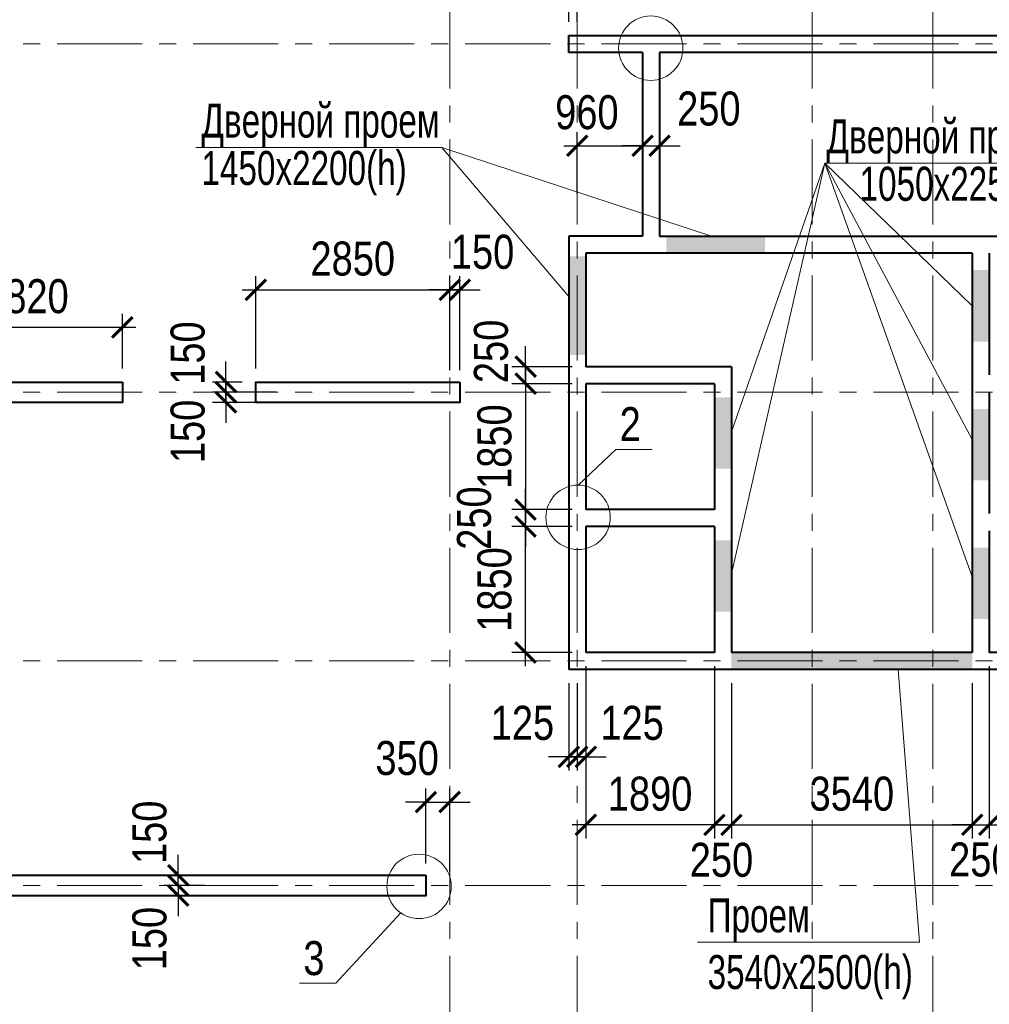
# Model space of a CAD drawing. Header units: inches. Extents: x -7218622 to -7066149, y 5758361 to 6202306.
# Tile 7 of 40: x -7151355 to -7137105, y 5795992 to 5810464. Entities that reach past the tile are written whole.
import ezdxf

# ---------------------------------------------------------------- set-up
doc = ezdxf.new("R2010")
doc.units = ezdxf.units.IN
doc.header["$LTSCALE"] = 1000
doc.header["$MEASUREMENT"] = 0
doc.linetypes.add('CENTER', pattern=[2, 1.25, -0.25, 0.25, -0.25])
for name, color, linetype, lineweight in [('СК-040-С(тены)', 12, 'Continuous', 40), ('СК-043-С-ПИЛОНЫ', 5, 'Continuous', 40), ('СК-100-О(си)', 7, 'CENTER', 15), ('СК-110-О-РАЗМЕРЫ', 7, 'Continuous', 15), ('СК-400-Т(екст)', 7, 'Continuous', 20), ('СК-600-Ш(триховка', 7, 'Continuous', 15)]:
    doc.layers.add(name, color=color, linetype=linetype, lineweight=lineweight)
doc.styles.add('RUSS', font='arial.ttf', dxfattribs={"width": 0.8})
doc.dimstyles.new('100-200', dxfattribs={"dimscale": 0, "dimtxt": 500, "dimasz": 300, "dimexe": 200, "dimexo": 200, "dimgap": 200, "dimtad": 1, "dimdec": 0, "dimzin": 0, "dimdsep": 46, "dimtxsty": 'RUSS', "dimblk": 'ARCHTICK', "dimcen": 0.096, "dimdle": 200, "dimclrd": 7, "dimclre": 7, "dimclrt": 256, "dimadec": 0, "dimazin": 0, "dimtfac": 1, "dimtdec": 0, "dimtmove": 2, "dimatfit": 3, "dimldrblk": 'OBLIQUE', "dimfxl": 1, "dimtolj": 1, "dimtzin": 0, "dimarcsym": 0})

# ---------------------------------------------------------------- blocks, each defined once
blk = doc.blocks.new('_ArchTick')
at = {"color": 0, "linetype": 'ByBlock', "const_width": 0.15}
blk.add_lwpolyline([(-0.5, -0.5), (0.5, 0.5)], dxfattribs=at)
blk = doc.blocks.new('*D363')
at = {"layer": 'Defpoints', "color": 0, "transparency": 16777216}
for p in [(-7148440, 5797739), (-7149025, 5797589), (-7148440, 5797589)]:
    blk.add_point(p, dxfattribs=at)
at = {"layer": 'СК-400-Т(екст)', "color": 7, "lineweight": -2, "transparency": 16777216}
for p, q in [((-7149025, 5797739), (-7149025, 5798039)), ((-7148640, 5797739), (-7149225, 5797739)), ((-7149025, 5797739), (-7149025, 5797589)), ((-7148640, 5797589), (-7149225, 5797589)), ((-7149025, 5797589), (-7149025, 5797289))]:
    blk.add_line(p, q, dxfattribs=at)
at = {"layer": 'СК-400-Т(екст)', "color": 7, "lineweight": -2, "transparency": 16777216, "xscale": 300, "yscale": 300, "zscale": 300}
for p, rotation in [((-7149025, 5797739), 270), ((-7149025, 5797589), 90)]:
    blk.add_blockref('_ArchTick', p, dxfattribs=dict(at, rotation=rotation))
at = {"layer": 'СК-400-Т(екст)', "transparency": 16777216, "insert": (-7149445, 5796958), "char_height": 500, "attachment_point": 5, "rotation": 90, "style": 'RUSS'}
blk.add_mtext('\\A1;150', dxfattribs=at)
blk = doc.blocks.new('_Oblique')
at = {"color": 0, "linetype": 'ByBlock', "lineweight": -2}
blk.add_line((-0.5, -0.5), (0.5, 0.5), dxfattribs=at)
blk = doc.blocks.new('*D387')
at = {"layer": 'Defpoints', "color": 0, "transparency": 16777216}
for p in [(-7145035, 5806494), (-7147885, 5805138), (-7145035, 5805113)]:
    blk.add_point(p, dxfattribs=at)
at = {"layer": 'СК-110-О-РАЗМЕРЫ', "color": 7, "lineweight": -2, "transparency": 16777216}
for p, q in [((-7147885, 5805338), (-7147885, 5806694)), ((-7145035, 5805313), (-7145035, 5806694)), ((-7148085, 5806494), (-7144835, 5806494))]:
    blk.add_line(p, q, dxfattribs=at)
at = {"layer": 'СК-110-О-РАЗМЕРЫ', "color": 7, "lineweight": -2, "transparency": 16777216, "xscale": 300, "yscale": 300, "zscale": 300, "rotation": 180}
blk.add_blockref('_ArchTick', (-7147885, 5806494), dxfattribs=at)
at = {"layer": 'СК-110-О-РАЗМЕРЫ', "color": 7, "lineweight": -2, "transparency": 16777216, "xscale": 300, "yscale": 300, "zscale": 300}
blk.add_blockref('_ArchTick', (-7145035, 5806494), dxfattribs=at)
at = {"layer": 'СК-110-О-РАЗМЕРЫ', "transparency": 16777216, "insert": (-7146460, 5806950), "char_height": 500, "attachment_point": 5, "style": 'RUSS'}
blk.add_mtext('\\A1;2850', dxfattribs=at)
blk = doc.blocks.new('*D388')
at = {"layer": 'Defpoints', "color": 0, "transparency": 16777216}
for p in [(-7145035, 5806494), (-7145035, 5805113), (-7144885, 5805113)]:
    blk.add_point(p, dxfattribs=at)
at = {"layer": 'СК-110-О-РАЗМЕРЫ', "color": 7, "lineweight": -2, "transparency": 16777216}
for p, q in [((-7145035, 5805313), (-7145035, 5806694)), ((-7144885, 5805313), (-7144885, 5806694)), ((-7145035, 5806494), (-7145335, 5806494)), ((-7144885, 5806494), (-7145035, 5806494)), ((-7144885, 5806494), (-7144585, 5806494))]:
    blk.add_line(p, q, dxfattribs=at)
at = {"layer": 'СК-110-О-РАЗМЕРЫ', "color": 7, "lineweight": -2, "transparency": 16777216, "xscale": 300, "yscale": 300, "zscale": 300}
blk.add_blockref('_ArchTick', (-7145035, 5806494), dxfattribs=at)
at = {"layer": 'СК-110-О-РАЗМЕРЫ', "color": 7, "lineweight": -2, "transparency": 16777216, "xscale": 300, "yscale": 300, "zscale": 300, "rotation": 180}
blk.add_blockref('_ArchTick', (-7144885, 5806494), dxfattribs=at)
at = {"layer": 'СК-110-О-РАЗМЕРЫ', "transparency": 16777216, "insert": (-7144552, 5807049), "char_height": 500, "attachment_point": 5, "style": 'RUSS'}
blk.add_mtext('\\A1;150', dxfattribs=at)
blk = doc.blocks.new('*D389')
at = {"layer": 'Defpoints', "color": 0, "transparency": 16777216}
for p in [(-7145035, 5798965), (-7145386, 5797864), (-7145035, 5797739)]:
    blk.add_point(p, dxfattribs=at)
at = {"layer": 'СК-110-О-РАЗМЕРЫ', "color": 7, "lineweight": -2, "transparency": 16777216}
for p, q in [((-7145386, 5798064), (-7145386, 5799165)), ((-7145035, 5797939), (-7145035, 5799165)), ((-7145386, 5798965), (-7145686, 5798965)), ((-7145386, 5798965), (-7145035, 5798965)), ((-7145035, 5798965), (-7144735, 5798965))]:
    blk.add_line(p, q, dxfattribs=at)
at = {"layer": 'СК-110-О-РАЗМЕРЫ', "color": 7, "lineweight": -2, "transparency": 16777216, "xscale": 300, "yscale": 300, "zscale": 300}
blk.add_blockref('_ArchTick', (-7145386, 5798965), dxfattribs=at)
at = {"layer": 'СК-110-О-РАЗМЕРЫ', "color": 7, "lineweight": -2, "transparency": 16777216, "xscale": 300, "yscale": 300, "zscale": 300, "rotation": 180}
blk.add_blockref('_ArchTick', (-7145035, 5798965), dxfattribs=at)
at = {"layer": 'СК-110-О-РАЗМЕРЫ', "transparency": 16777216, "insert": (-7145661, 5799609), "char_height": 500, "attachment_point": 5, "style": 'RUSS'}
blk.add_mtext('\\A1;350', dxfattribs=at)
blk = doc.blocks.new('*D390')
at = {"layer": 'Defpoints', "color": 0, "transparency": 16777216}
for p in [(-7149025, 5797889), (-7148440, 5797889), (-7148440, 5797739)]:
    blk.add_point(p, dxfattribs=at)
at = {"layer": 'СК-400-Т(екст)', "color": 7, "lineweight": -2, "transparency": 16777216}
for p, q in [((-7149025, 5797889), (-7149025, 5798189)), ((-7148640, 5797889), (-7149225, 5797889)), ((-7149025, 5797739), (-7149025, 5797889)), ((-7148640, 5797739), (-7149225, 5797739)), ((-7149025, 5797739), (-7149025, 5797439))]:
    blk.add_line(p, q, dxfattribs=at)
at = {"layer": 'СК-400-Т(екст)', "color": 7, "lineweight": -2, "transparency": 16777216, "xscale": 300, "yscale": 300, "zscale": 300}
for p, rotation in [((-7149025, 5797889), 270), ((-7149025, 5797739), 90)]:
    blk.add_blockref('_ArchTick', p, dxfattribs=dict(at, rotation=rotation))
at = {"layer": 'СК-400-Т(екст)', "transparency": 16777216, "insert": (-7149445, 5798520), "char_height": 500, "attachment_point": 5, "rotation": 90, "style": 'RUSS'}
blk.add_mtext('\\A1;150', dxfattribs=at)
blk = doc.blocks.new('*D395')
at = {"layer": 'Defpoints', "color": 0, "transparency": 16777216}
for p in [(-7137355, 5800697), (-7137105, 5800067), (-7137105, 5798630)]:
    blk.add_point(p, dxfattribs=at)
at = {"layer": 'СК-110-О-РАЗМЕРЫ', "color": 7, "lineweight": -2, "transparency": 16777216}
for p, q in [((-7137355, 5800497), (-7137355, 5798430)), ((-7137105, 5799867), (-7137105, 5798430)), ((-7137355, 5798630), (-7137655, 5798630)), ((-7137355, 5798630), (-7137105, 5798630)), ((-7137105, 5798630), (-7136805, 5798630))]:
    blk.add_line(p, q, dxfattribs=at)
at = {"layer": 'СК-110-О-РАЗМЕРЫ', "color": 7, "lineweight": -2, "transparency": 16777216, "xscale": 300, "yscale": 300, "zscale": 300}
blk.add_blockref('_ArchTick', (-7137355, 5798630), dxfattribs=at)
at = {"layer": 'СК-110-О-РАЗМЕРЫ', "color": 7, "lineweight": -2, "transparency": 16777216, "xscale": 300, "yscale": 300, "zscale": 300, "rotation": 180}
blk.add_blockref('_ArchTick', (-7137105, 5798630), dxfattribs=at)
at = {"layer": 'СК-110-О-РАЗМЕРЫ', "transparency": 16777216, "insert": (-7137229, 5798118), "char_height": 500, "attachment_point": 5, "style": 'RUSS'}
blk.add_mtext('\\A1;250', dxfattribs=at)
blk = doc.blocks.new('*D408')
at = {"layer": 'Defpoints', "color": 0, "transparency": 16777216}
for p in [(-7147885, 5805138), (-7148323, 5804988), (-7147885, 5804988)]:
    blk.add_point(p, dxfattribs=at)
at = {"layer": 'СК-110-О-РАЗМЕРЫ', "color": 7, "lineweight": -2, "transparency": 16777216}
for p, q in [((-7148323, 5805138), (-7148323, 5805438)), ((-7148085, 5805138), (-7148523, 5805138)), ((-7148323, 5805138), (-7148323, 5804988)), ((-7148085, 5804988), (-7148523, 5804988)), ((-7148323, 5804988), (-7148323, 5804688))]:
    blk.add_line(p, q, dxfattribs=at)
at = {"layer": 'СК-110-О-РАЗМЕРЫ', "color": 7, "lineweight": -2, "transparency": 16777216, "xscale": 300, "yscale": 300, "zscale": 300}
for p, rotation in [((-7148323, 5805138), 270), ((-7148323, 5804988), 90)]:
    blk.add_blockref('_ArchTick', p, dxfattribs=dict(at, rotation=rotation))
at = {"layer": 'СК-110-О-РАЗМЕРЫ', "transparency": 16777216, "insert": (-7148884, 5805564), "char_height": 500, "attachment_point": 5, "rotation": 90, "style": 'RUSS'}
blk.add_mtext('\\A1;150', dxfattribs=at)
blk = doc.blocks.new('*D409')
at = {"layer": 'Defpoints', "color": 0, "transparency": 16777216}
for p in [(-7148323, 5804989), (-7147385, 5804989), (-7147385, 5804839)]:
    blk.add_point(p, dxfattribs=at)
at = {"layer": 'СК-110-О-РАЗМЕРЫ', "color": 7, "lineweight": -2, "transparency": 16777216}
for p, q in [((-7148323, 5804989), (-7148323, 5805289)), ((-7147585, 5804989), (-7148523, 5804989)), ((-7148323, 5804839), (-7148323, 5804989)), ((-7147585, 5804839), (-7148523, 5804839)), ((-7148323, 5804839), (-7148323, 5804539))]:
    blk.add_line(p, q, dxfattribs=at)
at = {"layer": 'СК-110-О-РАЗМЕРЫ', "color": 7, "lineweight": -2, "transparency": 16777216, "xscale": 300, "yscale": 300, "zscale": 300}
for p, rotation in [((-7148323, 5804989), 270), ((-7148323, 5804839), 90)]:
    blk.add_blockref('_ArchTick', p, dxfattribs=dict(at, rotation=rotation))
at = {"layer": 'СК-110-О-РАЗМЕРЫ', "transparency": 16777216, "insert": (-7148884, 5804413), "char_height": 500, "attachment_point": 5, "rotation": 90, "style": 'RUSS'}
blk.add_mtext('\\A1;150', dxfattribs=at)
blk = doc.blocks.new('*D410')
at = {"layer": 'Defpoints', "color": 0, "transparency": 16777216}
for p in [(-7152666, 5805942), (-7149846, 5805139), (-7152666, 5804989)]:
    blk.add_point(p, dxfattribs=at)
at = {"layer": 'СК-110-О-РАЗМЕРЫ', "color": 7, "lineweight": -2, "transparency": 16777216}
for p, q in [((-7152666, 5805189), (-7152666, 5806142)), ((-7149846, 5805339), (-7149846, 5806142)), ((-7149646, 5805942), (-7152866, 5805942))]:
    blk.add_line(p, q, dxfattribs=at)
at = {"layer": 'СК-110-О-РАЗМЕРЫ', "color": 7, "lineweight": -2, "transparency": 16777216, "xscale": 300, "yscale": 300, "zscale": 300, "rotation": 180}
blk.add_blockref('_ArchTick', (-7152666, 5805942), dxfattribs=at)
at = {"layer": 'СК-110-О-РАЗМЕРЫ', "color": 7, "lineweight": -2, "transparency": 16777216, "xscale": 300, "yscale": 300, "zscale": 300}
blk.add_blockref('_ArchTick', (-7149846, 5805942), dxfattribs=at)
at = {"layer": 'СК-110-О-РАЗМЕРЫ', "transparency": 16777216, "insert": (-7151256, 5806397), "char_height": 500, "attachment_point": 5, "style": 'RUSS'}
blk.add_mtext('\\A1;2820', dxfattribs=at)
blk = doc.blocks.new('*D323')
at = {"layer": 'Defpoints', "color": 0, "transparency": 16777216}
for p in [(-7143285, 5800914), (-7143160, 5800914), (-7143160, 5799630)]:
    blk.add_point(p, dxfattribs=at)
at = {"layer": 'СК-110-О-РАЗМЕРЫ', "color": 7, "lineweight": -2, "transparency": 16777216}
for p, q in [((-7143285, 5800714), (-7143285, 5799430)), ((-7143160, 5800714), (-7143160, 5799430)), ((-7143285, 5799630), (-7143585, 5799630)), ((-7143285, 5799630), (-7143160, 5799630)), ((-7143160, 5799630), (-7142860, 5799630))]:
    blk.add_line(p, q, dxfattribs=at)
at = {"layer": 'СК-110-О-РАЗМЕРЫ', "color": 7, "lineweight": -2, "transparency": 16777216, "xscale": 300, "yscale": 300, "zscale": 300}
blk.add_blockref('_ArchTick', (-7143285, 5799630), dxfattribs=at)
at = {"layer": 'СК-110-О-РАЗМЕРЫ', "color": 7, "lineweight": -2, "transparency": 16777216, "xscale": 300, "yscale": 300, "zscale": 300, "rotation": 180}
blk.add_blockref('_ArchTick', (-7143160, 5799630), dxfattribs=at)
at = {"layer": 'СК-110-О-РАЗМЕРЫ', "transparency": 16777216, "insert": (-7143966, 5800126), "char_height": 500, "attachment_point": 5, "style": 'RUSS'}
blk.add_mtext('\\A1;125', dxfattribs=at)
blk = doc.blocks.new('*D324')
at = {"layer": 'Defpoints', "color": 0, "transparency": 16777216}
for p in [(-7143160, 5800914), (-7143035, 5800914), (-7143160, 5799630)]:
    blk.add_point(p, dxfattribs=at)
at = {"layer": 'СК-110-О-РАЗМЕРЫ', "color": 7, "lineweight": -2, "transparency": 16777216}
for p, q in [((-7143160, 5800714), (-7143160, 5799430)), ((-7143035, 5800714), (-7143035, 5799430)), ((-7143160, 5799630), (-7143460, 5799630)), ((-7143035, 5799630), (-7143160, 5799630)), ((-7143035, 5799630), (-7142735, 5799630))]:
    blk.add_line(p, q, dxfattribs=at)
at = {"layer": 'СК-110-О-РАЗМЕРЫ', "color": 7, "lineweight": -2, "transparency": 16777216, "xscale": 300, "yscale": 300, "zscale": 300}
blk.add_blockref('_ArchTick', (-7143160, 5799630), dxfattribs=at)
at = {"layer": 'СК-110-О-РАЗМЕРЫ', "color": 7, "lineweight": -2, "transparency": 16777216, "xscale": 300, "yscale": 300, "zscale": 300, "rotation": 180}
blk.add_blockref('_ArchTick', (-7143035, 5799630), dxfattribs=at)
at = {"layer": 'СК-110-О-РАЗМЕРЫ', "transparency": 16777216, "insert": (-7142354, 5800126), "char_height": 500, "attachment_point": 5, "style": 'RUSS'}
blk.add_mtext('\\A1;125', dxfattribs=at)
blk = doc.blocks.new('*D332')
at = {"layer": 'Defpoints', "color": 0, "transparency": 16777216}
for p in [(-7143035, 5801164), (-7141145, 5801164), (-7143035, 5798630)]:
    blk.add_point(p, dxfattribs=at)
at = {"layer": 'СК-110-О-РАЗМЕРЫ', "color": 7, "lineweight": -2, "transparency": 16777216}
for p, q in [((-7143035, 5800964), (-7143035, 5798430)), ((-7141145, 5800964), (-7141145, 5798430)), ((-7140945, 5798630), (-7143235, 5798630))]:
    blk.add_line(p, q, dxfattribs=at)
at = {"layer": 'СК-110-О-РАЗМЕРЫ', "color": 7, "lineweight": -2, "transparency": 16777216, "xscale": 300, "yscale": 300, "zscale": 300, "rotation": 180}
blk.add_blockref('_ArchTick', (-7143035, 5798630), dxfattribs=at)
at = {"layer": 'СК-110-О-РАЗМЕРЫ', "color": 7, "lineweight": -2, "transparency": 16777216, "xscale": 300, "yscale": 300, "zscale": 300}
blk.add_blockref('_ArchTick', (-7141145, 5798630), dxfattribs=at)
at = {"layer": 'СК-110-О-РАЗМЕРЫ', "transparency": 16777216, "insert": (-7142090, 5799085), "char_height": 500, "attachment_point": 5, "style": 'RUSS'}
blk.add_mtext('\\A1;1890', dxfattribs=at)
blk = doc.blocks.new('*D333')
at = {"layer": 'Defpoints', "color": 0, "transparency": 16777216}
for p in [(-7141145, 5801164), (-7140895, 5800911), (-7140895, 5798630)]:
    blk.add_point(p, dxfattribs=at)
at = {"layer": 'СК-110-О-РАЗМЕРЫ', "color": 7, "lineweight": -2, "transparency": 16777216}
for p, q in [((-7141145, 5800964), (-7141145, 5798430)), ((-7140895, 5800711), (-7140895, 5798430)), ((-7141145, 5798630), (-7141445, 5798630)), ((-7141145, 5798630), (-7140895, 5798630)), ((-7140895, 5798630), (-7140595, 5798630))]:
    blk.add_line(p, q, dxfattribs=at)
at = {"layer": 'СК-110-О-РАЗМЕРЫ', "color": 7, "lineweight": -2, "transparency": 16777216, "xscale": 300, "yscale": 300, "zscale": 300}
blk.add_blockref('_ArchTick', (-7141145, 5798630), dxfattribs=at)
at = {"layer": 'СК-110-О-РАЗМЕРЫ', "color": 7, "lineweight": -2, "transparency": 16777216, "xscale": 300, "yscale": 300, "zscale": 300, "rotation": 180}
blk.add_blockref('_ArchTick', (-7140895, 5798630), dxfattribs=at)
at = {"layer": 'СК-110-О-РАЗМЕРЫ', "transparency": 16777216, "insert": (-7141041, 5798113), "char_height": 500, "attachment_point": 5, "style": 'RUSS'}
blk.add_mtext('\\A1;250', dxfattribs=at)
blk = doc.blocks.new('*D334')
at = {"layer": 'Defpoints', "color": 0, "transparency": 16777216}
for p in [(-7143920, 5803014), (-7143035, 5803014), (-7143035, 5801164)]:
    blk.add_point(p, dxfattribs=at)
at = {"layer": 'СК-110-О-РАЗМЕРЫ', "color": 7, "lineweight": -2, "transparency": 16777216}
for p, q in [((-7143920, 5800964), (-7143920, 5803214)), ((-7143235, 5803014), (-7144120, 5803014)), ((-7143235, 5801164), (-7144120, 5801164))]:
    blk.add_line(p, q, dxfattribs=at)
at = {"layer": 'СК-110-О-РАЗМЕРЫ', "color": 7, "lineweight": -2, "transparency": 16777216, "xscale": 300, "yscale": 300, "zscale": 300}
for p, rotation in [((-7143920, 5803014), 90), ((-7143920, 5801164), 270)]:
    blk.add_blockref('_ArchTick', p, dxfattribs=dict(at, rotation=rotation))
at = {"layer": 'СК-110-О-РАЗМЕРЫ', "transparency": 16777216, "insert": (-7144375, 5802089), "char_height": 500, "attachment_point": 5, "rotation": 90, "style": 'RUSS'}
blk.add_mtext('\\A1;1850', dxfattribs=at)
blk = doc.blocks.new('*D335')
at = {"layer": 'Defpoints', "color": 0, "transparency": 16777216}
for p in [(-7143920, 5803264), (-7143035, 5803264), (-7143035, 5803014)]:
    blk.add_point(p, dxfattribs=at)
at = {"layer": 'СК-110-О-РАЗМЕРЫ', "color": 7, "lineweight": -2, "transparency": 16777216}
for p, q in [((-7143920, 5803264), (-7143920, 5803564)), ((-7143235, 5803264), (-7144120, 5803264)), ((-7143920, 5803014), (-7143920, 5803264)), ((-7143235, 5803014), (-7144120, 5803014)), ((-7143920, 5803014), (-7143920, 5802714))]:
    blk.add_line(p, q, dxfattribs=at)
at = {"layer": 'СК-110-О-РАЗМЕРЫ', "color": 7, "lineweight": -2, "transparency": 16777216, "xscale": 300, "yscale": 300, "zscale": 300}
for p, rotation in [((-7143920, 5803264), 270), ((-7143920, 5803014), 90)]:
    blk.add_blockref('_ArchTick', p, dxfattribs=dict(at, rotation=rotation))
at = {"layer": 'СК-110-О-РАЗМЕРЫ', "transparency": 16777216, "insert": (-7144675, 5803139), "char_height": 500, "attachment_point": 5, "rotation": 90, "style": 'RUSS'}
blk.add_mtext('\\A1;250', dxfattribs=at)
blk = doc.blocks.new('*D336')
at = {"layer": 'Defpoints', "color": 0, "transparency": 16777216}
for p in [(-7143035, 5805114), (-7143920, 5803264), (-7143035, 5803264)]:
    blk.add_point(p, dxfattribs=at)
at = {"layer": 'СК-110-О-РАЗМЕРЫ', "color": 7, "lineweight": -2, "transparency": 16777216}
for p, q in [((-7143920, 5805314), (-7143920, 5803064)), ((-7143235, 5805114), (-7144120, 5805114)), ((-7143235, 5803264), (-7144120, 5803264))]:
    blk.add_line(p, q, dxfattribs=at)
at = {"layer": 'СК-110-О-РАЗМЕРЫ', "color": 7, "lineweight": -2, "transparency": 16777216, "xscale": 300, "yscale": 300, "zscale": 300}
for p, rotation in [((-7143920, 5805114), 90), ((-7143920, 5803264), 270)]:
    blk.add_blockref('_ArchTick', p, dxfattribs=dict(at, rotation=rotation))
at = {"layer": 'СК-110-О-РАЗМЕРЫ', "transparency": 16777216, "insert": (-7144375, 5804189), "char_height": 500, "attachment_point": 5, "rotation": 90, "style": 'RUSS'}
blk.add_mtext('\\A1;1850', dxfattribs=at)
blk = doc.blocks.new('*D344')
at = {"layer": 'Defpoints', "color": 0, "transparency": 16777216}
for p in [(-7137105, 5801164), (-7135125, 5801164), (-7135125, 5798630)]:
    blk.add_point(p, dxfattribs=at)
at = {"layer": 'СК-110-О-РАЗМЕРЫ', "color": 7, "lineweight": -2, "transparency": 16777216}
for p, q in [((-7137105, 5800964), (-7137105, 5798430)), ((-7135125, 5800964), (-7135125, 5798430)), ((-7137305, 5798630), (-7134925, 5798630))]:
    blk.add_line(p, q, dxfattribs=at)
at = {"layer": 'СК-110-О-РАЗМЕРЫ', "color": 7, "lineweight": -2, "transparency": 16777216, "xscale": 300, "yscale": 300, "zscale": 300, "rotation": 180}
blk.add_blockref('_ArchTick', (-7137105, 5798630), dxfattribs=at)
at = {"layer": 'СК-110-О-РАЗМЕРЫ', "color": 7, "lineweight": -2, "transparency": 16777216, "xscale": 300, "yscale": 300, "zscale": 300}
blk.add_blockref('_ArchTick', (-7135125, 5798630), dxfattribs=at)
at = {"layer": 'СК-110-О-РАЗМЕРЫ', "transparency": 16777216, "insert": (-7136115, 5799085), "char_height": 500, "attachment_point": 5, "style": 'RUSS'}
blk.add_mtext('\\A1;1980', dxfattribs=at)
blk = doc.blocks.new('*D360')
at = {"layer": 'Defpoints', "color": 0, "transparency": 16777216}
for p in [(-7143920, 5805364), (-7143035, 5805364), (-7143035, 5805114)]:
    blk.add_point(p, dxfattribs=at)
at = {"layer": 'СК-110-О-РАЗМЕРЫ', "color": 7, "lineweight": -2, "transparency": 16777216}
for p, q in [((-7143920, 5805364), (-7143920, 5805664)), ((-7143235, 5805364), (-7144120, 5805364)), ((-7143920, 5805114), (-7143920, 5805364)), ((-7143235, 5805114), (-7144120, 5805114)), ((-7143920, 5805114), (-7143920, 5804814))]:
    blk.add_line(p, q, dxfattribs=at)
at = {"layer": 'СК-110-О-РАЗМЕРЫ', "color": 7, "lineweight": -2, "transparency": 16777216, "xscale": 300, "yscale": 300, "zscale": 300}
for p, rotation in [((-7143920, 5805364), 270), ((-7143920, 5805114), 90)]:
    blk.add_blockref('_ArchTick', p, dxfattribs=dict(at, rotation=rotation))
at = {"layer": 'СК-110-О-РАЗМЕРЫ', "transparency": 16777216, "insert": (-7144426, 5805589), "char_height": 500, "attachment_point": 5, "rotation": 90, "style": 'RUSS'}
blk.add_mtext('\\A1;250', dxfattribs=at)
blk = doc.blocks.new('*D361')
at = {"layer": 'Defpoints', "color": 0, "transparency": 16777216}
for p in [(-7141950, 5808611), (-7142200, 5807707), (-7141950, 5807707)]:
    blk.add_point(p, dxfattribs=at)
at = {"layer": 'СК-110-О-РАЗМЕРЫ', "color": 7, "lineweight": -2, "transparency": 16777216}
for p, q in [((-7142200, 5807907), (-7142200, 5808811)), ((-7141950, 5807907), (-7141950, 5808811)), ((-7142200, 5808611), (-7142500, 5808611)), ((-7142200, 5808611), (-7141950, 5808611)), ((-7141950, 5808611), (-7141650, 5808611))]:
    blk.add_line(p, q, dxfattribs=at)
at = {"layer": 'СК-110-О-РАЗМЕРЫ', "color": 7, "lineweight": -2, "transparency": 16777216, "xscale": 300, "yscale": 300, "zscale": 300}
blk.add_blockref('_ArchTick', (-7142200, 5808611), dxfattribs=at)
at = {"layer": 'СК-110-О-РАЗМЕРЫ', "color": 7, "lineweight": -2, "transparency": 16777216, "xscale": 300, "yscale": 300, "zscale": 300, "rotation": 180}
blk.add_blockref('_ArchTick', (-7141950, 5808611), dxfattribs=at)
at = {"layer": 'СК-110-О-РАЗМЕРЫ', "transparency": 16777216, "insert": (-7141226, 5809155), "char_height": 500, "attachment_point": 5, "style": 'RUSS'}
blk.add_mtext('\\A1;250', dxfattribs=at)
blk = doc.blocks.new('*D362')
at = {"layer": 'Defpoints', "color": 0, "transparency": 16777216}
for p in [(-7142200, 5808611), (-7143160, 5807707), (-7142200, 5807707)]:
    blk.add_point(p, dxfattribs=at)
at = {"layer": 'СК-110-О-РАЗМЕРЫ', "color": 7, "lineweight": -2, "transparency": 16777216}
for p, q in [((-7143160, 5807907), (-7143160, 5808811)), ((-7142200, 5807907), (-7142200, 5808811)), ((-7143360, 5808611), (-7142000, 5808611))]:
    blk.add_line(p, q, dxfattribs=at)
at = {"layer": 'СК-110-О-РАЗМЕРЫ', "color": 7, "lineweight": -2, "transparency": 16777216, "xscale": 300, "yscale": 300, "zscale": 300, "rotation": 180}
blk.add_blockref('_ArchTick', (-7143160, 5808611), dxfattribs=at)
at = {"layer": 'СК-110-О-РАЗМЕРЫ', "color": 7, "lineweight": -2, "transparency": 16777216, "xscale": 300, "yscale": 300, "zscale": 300}
blk.add_blockref('_ArchTick', (-7142200, 5808611), dxfattribs=at)
at = {"layer": 'СК-110-О-РАЗМЕРЫ', "transparency": 16777216, "insert": (-7143019, 5809101), "char_height": 500, "attachment_point": 5, "style": 'RUSS'}
blk.add_mtext('\\A1;960', dxfattribs=at)
blk = doc.blocks.new('*D451')
at = {"layer": 'Defpoints', "color": 0, "transparency": 16777216}
for p in [(-7143160, 5810877), (-7143285, 5810234), (-7143160, 5810234)]:
    blk.add_point(p, dxfattribs=at)
at = {"layer": 'СК-110-О-РАЗМЕРЫ', "color": 7, "lineweight": -2, "transparency": 16777216}
for p, q in [((-7143285, 5810434), (-7143285, 5811077)), ((-7143160, 5810434), (-7143160, 5811077)), ((-7143285, 5810877), (-7143585, 5810877)), ((-7143285, 5810877), (-7143160, 5810877)), ((-7143160, 5810877), (-7142860, 5810877))]:
    blk.add_line(p, q, dxfattribs=at)
at = {"layer": 'СК-110-О-РАЗМЕРЫ', "color": 7, "lineweight": -2, "transparency": 16777216, "xscale": 300, "yscale": 300, "zscale": 300}
blk.add_blockref('_ArchTick', (-7143285, 5810877), dxfattribs=at)
at = {"layer": 'СК-110-О-РАЗМЕРЫ', "color": 7, "lineweight": -2, "transparency": 16777216, "xscale": 300, "yscale": 300, "zscale": 300, "rotation": 180}
blk.add_blockref('_ArchTick', (-7143160, 5810877), dxfattribs=at)
at = {"layer": 'СК-110-О-РАЗМЕРЫ', "transparency": 16777216, "insert": (-7143727, 5811431), "char_height": 500, "attachment_point": 5, "style": 'RUSS'}
blk.add_mtext('\\A1;125', dxfattribs=at)
blk = doc.blocks.new('*D505')
at = {"layer": 'Defpoints', "color": 0, "transparency": 16777216}
for p in [(-7140895, 5800914), (-7137355, 5800911), (-7137355, 5798630)]:
    blk.add_point(p, dxfattribs=at)
at = {"layer": 'СК-110-О-РАЗМЕРЫ', "color": 7, "lineweight": -2, "transparency": 16777216}
for p, q in [((-7140895, 5800714), (-7140895, 5798430)), ((-7137355, 5800711), (-7137355, 5798430)), ((-7141095, 5798630), (-7137155, 5798630))]:
    blk.add_line(p, q, dxfattribs=at)
at = {"layer": 'СК-110-О-РАЗМЕРЫ', "color": 7, "lineweight": -2, "transparency": 16777216, "xscale": 300, "yscale": 300, "zscale": 300, "rotation": 180}
blk.add_blockref('_ArchTick', (-7140895, 5798630), dxfattribs=at)
at = {"layer": 'СК-110-О-РАЗМЕРЫ', "color": 7, "lineweight": -2, "transparency": 16777216, "xscale": 300, "yscale": 300, "zscale": 300}
blk.add_blockref('_ArchTick', (-7137355, 5798630), dxfattribs=at)
at = {"layer": 'СК-110-О-РАЗМЕРЫ', "transparency": 16777216, "insert": (-7139125, 5799085), "char_height": 500, "attachment_point": 5, "style": 'RUSS'}
blk.add_mtext('\\A1;3540', dxfattribs=at)
blk = doc.blocks.new('A$Cf0ff08b7')
at = {"layer": 'СК-110-О-РАЗМЕРЫ'}
for p, q in [((10073, 20290), (9517, 19764)), ((10606, 20290), (10073, 20290)), ((5957, 12442), (6912, 13477)), ((5957, 12442), (5424, 12442))]:
    blk.add_line(p, q, dxfattribs=at)
for centre in [(10586, 26187), (9517, 19291), (7180, 13867)]:
    blk.add_circle(centre, 473, dxfattribs=at)
at = {"layer": 'СК-400-Т(екст)', "style": 'RUSS', "width": 0.8}
for s, p in [('2', (10128, 20411)), ('3', (5479, 12563))]:
    blk.add_text(s, height=500, dxfattribs=at).set_placement(p)

msp = doc.modelspace()

# ---------------------------------------------------------------- linework, layer by layer
at = {"layer": 'СК-040-С(тены)'}
for p, q in [((-7143285.4, 5809983.7), (-7143285.4, 5810233.7)), ((-7143285.4, 5810233.7), (-7132887, 5810233.7)), ((-7142200.3, 5809983.7), (-7143285.4, 5809983.7)), ((-7142200.3, 5809983.7), (-7142200.3, 5807283.7)), ((-7135735.7, 5809983.7), (-7141950.3, 5809983.7)), ((-7141950.3, 5809983.7), (-7141950.3, 5807283.7)), ((-7142200.3, 5807283.7), (-7143285.4, 5807283.7)), ((-7143285.4, 5807283.7), (-7143285.4, 5806983.7)), ((-7141950.3, 5807283.7), (-7135735.7, 5807283.7)), ((-7143285.4, 5807033.7), (-7143285.4, 5800913.8)), ((-7137355.4, 5807033.7), (-7143035.4, 5807033.7)), ((-7143035.4, 5807033.7), (-7143035.4, 5805363.7)), ((-7137355.4, 5807033.7), (-7137355.4, 5801163.8)), ((-7137105.4, 5807033.7), (-7137105.4, 5805243.8)), ((-7140895.4, 5805363.7), (-7143035.4, 5805363.7)), ((-7140895.4, 5805363.7), (-7140895.4, 5801163.8)), ((-7143035.4, 5805113.7), (-7143035.4, 5803263.7)), ((-7141145.4, 5805113.7), (-7143035.4, 5805113.7)), ((-7141145.4, 5805113.7), (-7141145.4, 5803263.7)), ((-7137105.4, 5804993.8), (-7137105.4, 5803203.8)), ((-7141145.4, 5803263.7), (-7143035.4, 5803263.7)), ((-7143035.4, 5803013.7), (-7143035.4, 5801163.8)), ((-7141145.4, 5803013.7), (-7143035.4, 5803013.7)), ((-7141145.4, 5803013.7), (-7141145.4, 5801163.8)), ((-7137105.4, 5802953.8), (-7137105.4, 5801163.8)), ((-7141145.4, 5801163.8), (-7143035.4, 5801163.8)), ((-7137355.4, 5801163.8), (-7140895.4, 5801163.8)), ((-7134305.7, 5801163.8), (-7137105.4, 5801163.8)), ((-7134055.7, 5800913.8), (-7143285.4, 5800913.8))]:
    msp.add_line(p, q, dxfattribs=at)
msp.add_lwpolyline([(-7145385.7, 5797888.7), (-7145385.7, 5797588.7), (-7152855.4, 5797588.7), (-7152855.4, 5797888.7)], close=True, dxfattribs=at)
at = {"layer": 'СК-043-С-ПИЛОНЫ'}
for points in [[(-7149845.6, 5805138.6), (-7149845.6, 5804838.6), (-7152845.6, 5804838.6), (-7152845.6, 5805138.6)], [(-7144885, 5805138.5), (-7144885, 5804838.5), (-7147885, 5804838.5), (-7147885, 5805138.5)]]:
    msp.add_lwpolyline(points, close=True, dxfattribs=at)
at = {"layer": 'СК-100-О(си)', "linetype": 'CENTER'}
for p, q in [((-7145035.4, 5830702.9), (-7145035.4, 5779196.8)), ((-7143160.4, 5830702.9), (-7143160.4, 5779196.8)), ((-7139710.3, 5830702.9), (-7139710.3, 5779196.8)), ((-7137935.3, 5830702.9), (-7137935.3, 5779196.8)), ((-7156805.8, 5810108.7), (-7129480.8, 5810108.7)), ((-7156805.8, 5804988.6), (-7129480.8, 5804988.6)), ((-7156805.8, 5801038.8), (-7129480.8, 5801038.8)), ((-7156805.8, 5797738.9), (-7129480.8, 5797738.9))]:
    msp.add_line(p, q, dxfattribs=at)
at = {"layer": 'СК-110-О-РАЗМЕРЫ'}
for p, q in [((-7145148.7, 5808585.5), (-7141185.2, 5807283.7)), ((-7139521.9, 5808353.2), (-7140895.4, 5804406.5)), ((-7139521.9, 5808353.2), (-7140895.3, 5802319)), ((-7139521.9, 5808353.2), (-7137355.4, 5804293.4)), ((-7139521.9, 5808353.2), (-7137355.4, 5802275.3)), ((-7139521.9, 5808353.2), (-7135978.1, 5808353.2))]:
    msp.add_line(p, q, dxfattribs=at)
for points in [[(-7139521.9, 5808353.2), (-7137355.4, 5806258.8)], [(-7141393, 5796904.5), (-7138130.5, 5796904.5), (-7138441.9, 5800911.2)]]:
    msp.add_lwpolyline(points, dxfattribs=at)
at = {"layer": 'СК-400-Т(екст)', "color": 7}
msp.add_lwpolyline([(-7148767.1, 5808585.5), (-7145148.7, 5808585.5), (-7143285.4, 5806395.1)], dxfattribs=at)
at = {"layer": 'СК-600-Ш(триховка', "color": 7}
for points in [[(-7140400.3, 5807033.7), (-7140400.3, 5807283.7), (-7141850.3, 5807033.7), (-7141850.3, 5807283.7)], [(-7143285.4, 5805533.7), (-7143035.4, 5805533.7), (-7143285.4, 5806983.7), (-7143035.4, 5806983.7)], [(-7137355.4, 5805733.8), (-7137105.3, 5805733.8), (-7137355.4, 5806783.8), (-7137105.4, 5806783.8)], [(-7141145.4, 5803863.7), (-7140895.3, 5803863.7), (-7141145.4, 5804913.7), (-7140895.4, 5804913.7)], [(-7137355.4, 5803693.8), (-7137105.3, 5803693.8), (-7137355.4, 5804743.9), (-7137105.4, 5804743.8)], [(-7141145.4, 5801763.8), (-7140895.3, 5801763.8), (-7141145.4, 5802813.8), (-7140895.4, 5802813.8)], [(-7137355.4, 5801654), (-7137105.3, 5801654), (-7137355.4, 5802704), (-7137105.4, 5802704)], [(-7137355.4, 5800911.2), (-7137355.4, 5801161.2), (-7140895.4, 5800911.2), (-7140895.4, 5801161.2)]]:
    msp.add_solid(points, dxfattribs=at)

# ---------------------------------------------------------------- block references
at = {"layer": 'СК-110-О-РАЗМЕРЫ'}
msp.add_blockref('A$Cf0ff08b7', (-7152665.7, 5783858.6), dxfattribs=at)

# ---------------------------------------------------------------- texts
at = {"layer": 'СК-400-Т(екст)', "color": 7, "char_height": 500, "width": 4535.799, "attachment_point": 1, "line_spacing_factor": 0.835689, "style": 'RUSS'}
for s, insert in [('{\\W0.7;Дверной проем\\P1450х2200(h)}', (-7148683.7, 5809231.3)), ('\\pxqr;{\\W0.7;Дверной проем\\P1050х2250(h)}', (-7140530, 5808998.9))]:
    msp.add_mtext(s, dxfattribs=dict(at, insert=insert))
at = {"layer": 'СК-400-Т(екст)', "color": 7, "insert": (-7141244.5, 5797550.2), "char_height": 500, "width": 1726.735, "attachment_point": 1, "style": 'RUSS'}
msp.add_mtext('{\\W0.7;Проем\\P3540x2500(h)}', dxfattribs=at)

# ---------------------------------------------------------------- dimensions: what is measured, and where the dimension line sits
at = {"layer": 'СК-110-О-РАЗМЕРЫ'}
for base, p1, p2, picture, middle in [((-7143160.4, 5810876.8), (-7143285.4, 5810233.7), (-7143160.4, 5810233.7), '*D451', (-7143727.3, 5811430.8)), ((-7142200.3, 5808611.4), (-7143160.4, 5807707.4), (-7142200.3, 5807707.4), '*D362', (-7143018.8, 5809100.8)), ((-7141950.3, 5808611), (-7142200.3, 5807707.4), (-7141950.3, 5807707.4), '*D361', (-7141225.5, 5809155.4)), ((-7145035.4, 5806494.4), (-7144885, 5805113.5), (-7145035.4, 5805113.5), '*D388', (-7144551.7, 5807049.4)), ((-7140895.4, 5798629.5), (-7141145.4, 5801163.8), (-7140895.4, 5800911.2), '*D333', (-7141040.9, 5798113.2)), ((-7143160.4, 5799630.2), (-7143285.4, 5800913.8), (-7143160.4, 5800913.8), '*D323', (-7143966.3, 5800126)), ((-7137105.4, 5798629.5), (-7137355.4, 5800697.4), (-7137105.4, 5800066.8), '*D395', (-7137229.2, 5798117.9)), ((-7145035.4, 5798964.6), (-7145385.7, 5797863.7), (-7145035.4, 5797738.9), '*D389', (-7145661.1, 5799608.6))]:
    dim = msp.add_linear_dim(base=base, p1=p1, p2=p2, dimstyle='100-200', override={"dimscale": 1}, dxfattribs=at)
    dim.commit()
    dim.dimension.update_dxf_attribs({"geometry": picture, "text_midpoint": middle, "dimtype": 160})
for base, p1, p2, picture, middle in [((-7145035.4, 5806494.4), (-7147885, 5805138.5), (-7145035.4, 5805113.5), '*D387', (-7146460.2, 5806949.7)), ((-7152665.7, 5805941.5), (-7149845.6, 5805138.6), (-7152665.7, 5804988.6), '*D410', (-7151255.6, 5806396.8)), ((-7143035.4, 5798629.5), (-7141145.4, 5801163.8), (-7143035.4, 5801163.8), '*D332', (-7142090.4, 5799084.8)), ((-7135125.3, 5798629.5), (-7137105.4, 5801163.8), (-7135125.3, 5801163.8), '*D344', (-7136115.3, 5799084.8)), ((-7137355.4, 5798629.5), (-7140895.4, 5800913.8), (-7137355.4, 5800911.2), '*D505', (-7139125.4, 5799085))]:
    dim = msp.add_linear_dim(base=base, p1=p1, p2=p2, dimstyle='100-200', override={"dimscale": 1}, dxfattribs=at)
    dim.commit()
    dim.dimension.update_dxf_attribs({"geometry": picture, "text_midpoint": middle})
for base, p1, p2, angle, picture, middle in [((-7148322.9, 5804988.5), (-7147885, 5805138.5), (-7147885, 5804988.5), 90, '*D408', (-7148883.6, 5805563.7)), ((-7143920.4, 5805363.7), (-7143035.4, 5805113.7), (-7143035.4, 5805363.7), 90, '*D360', (-7144425.5, 5805588.8)), ((-7148322.9, 5804988.7), (-7147385, 5804838.5), (-7147385, 5804988.7), 270, '*D409', (-7148883.6, 5804413.4)), ((-7143160.4, 5799630.2), (-7143035.4, 5800913.8), (-7143160.4, 5800913.8), 180, '*D324', (-7142354.4, 5800126))]:
    dim = msp.add_linear_dim(base=base, p1=p1, p2=p2, angle=angle, dimstyle='100-200', override={"dimscale": 1}, dxfattribs=at)
    dim.commit()
    dim.dimension.update_dxf_attribs({"geometry": picture, "text_midpoint": middle, "dimtype": 160})
for base, p1, p2, picture, middle in [((-7143920, 5803263.7), (-7143035.4, 5805113.7), (-7143035.4, 5803263.7), '*D336', (-7144375.3, 5804188.7)), ((-7143920, 5803263.7), (-7143035.4, 5803013.7), (-7143035.4, 5803263.7), '*D335', (-7144675.3, 5803138.7)), ((-7143920, 5803013.7), (-7143035.4, 5801163.8), (-7143035.4, 5803013.7), '*D334', (-7144375.3, 5802088.8))]:
    dim = msp.add_linear_dim(base=base, p1=p1, p2=p2, angle=90, dimstyle='100-200', override={"dimscale": 1}, dxfattribs=at)
    dim.commit()
    dim.dimension.update_dxf_attribs({"geometry": picture, "text_midpoint": middle})
at = {"layer": 'СК-400-Т(екст)', "color": 7}
for base, p2, angle, picture, middle in [((-7149024.6, 5797888.7), (-7148440.1, 5797888.7), 270, '*D390', (-7149444.9, 5798520.1)), ((-7149024.6, 5797588.7), (-7148440.1, 5797588.7), 90, '*D363', (-7149444.9, 5796957.7))]:
    dim = msp.add_linear_dim(base=base, p1=(-7148440.1, 5797738.9), p2=p2, angle=angle, dimstyle='100-200', override={"dimscale": 1}, dxfattribs=at)
    dim.commit()
    dim.dimension.update_dxf_attribs({"geometry": picture, "text_midpoint": middle, "dimtype": 160})

doc.saveas('drawing.dxf')
